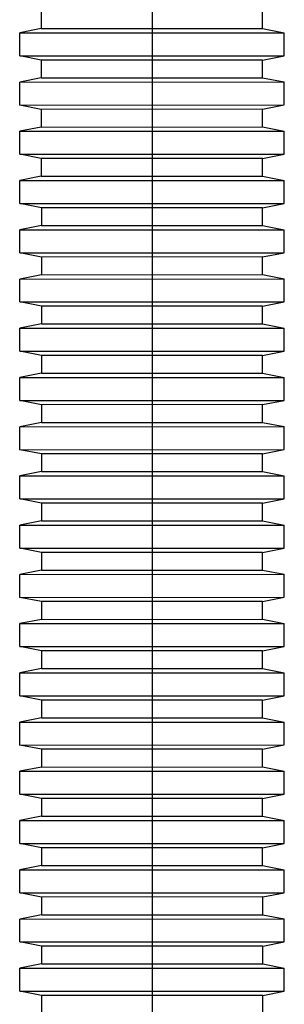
# Model space of a CAD drawing. Header units: millimetres. Extents: x -228268 to 1513407, y -439898 to -137408.
# Tile 20 of 128: x -115747 to -115587, y -242989 to -242392. Entities that reach past the tile are written whole.
import ezdxf

# ---------------------------------------------------------------- set-up
doc = ezdxf.new("R2010")
doc.units = ezdxf.units.MM
doc.layers.add('Эле-во', color=1, linetype='Continuous', lineweight=30)
doc.linetypes.add('Кабель в трубе', pattern='A,8,[133,ltypeshp.shx,S=1,R=0,X=10,Y=1.3],-3,[130,ltypeshp.shx,S=1.5,R=-45,X=-1.5,Y=0],8', length=19)

# ---------------------------------------------------------------- blocks, each defined once
blk = doc.blocks.new('A$C83e4ce7a')
for p, q in [((-551.14, 1532.33), (-564.22, 1529.74)), ((-564.22, 1529.74), (-404.09, 1529.79)), ((-564.22, 1515.82), (-564.22, 1529.74)), ((-417.18, 1532.37), (-404.09, 1529.79)), ((-404.09, 1515.86), (-404.09, 1529.79)), ((-564.22, 1515.82), (-404.09, 1515.86)), ((-551.14, 1513.23), (-564.22, 1515.82)), ((-417.17, 1513.27), (-404.09, 1515.86)), ((-551.12, 1502.51), (-564.21, 1499.92)), ((-564.21, 1499.92), (-404.07, 1499.97)), ((-564.2, 1485.99), (-564.21, 1499.92)), ((-417.16, 1502.55), (-404.07, 1499.97)), ((-404.07, 1486.04), (-404.07, 1499.97)), ((-564.2, 1485.99), (-404.07, 1486.04)), ((-551.12, 1483.41), (-564.2, 1485.99)), ((-417.15, 1483.45), (-404.07, 1486.04)), ((-551.12, 1472.69), (-564.21, 1470.1)), ((-564.21, 1470.1), (-404.07, 1470.14)), ((-564.2, 1456.17), (-564.21, 1470.1)), ((-417.16, 1472.73), (-404.07, 1470.14)), ((-404.07, 1456.22), (-404.07, 1470.14)), ((-564.2, 1456.17), (-404.07, 1456.22)), ((-551.12, 1453.59), (-564.2, 1456.17)), ((-417.15, 1453.63), (-404.07, 1456.22)), ((-551.12, 1442.86), (-564.2, 1440.27)), ((-564.2, 1440.27), (-404.07, 1440.32)), ((-564.19, 1426.35), (-564.2, 1440.27)), ((-417.15, 1442.9), (-404.07, 1440.32)), ((-404.06, 1426.4), (-404.07, 1440.32)), ((-564.19, 1426.35), (-404.06, 1426.4)), ((-551.11, 1423.77), (-564.19, 1426.35)), ((-417.14, 1423.81), (-404.06, 1426.4)), ((-551.11, 1413.04), (-564.19, 1410.45)), ((-564.19, 1410.45), (-404.06, 1410.5)), ((-564.18, 1396.53), (-564.19, 1410.45)), ((-417.14, 1413.08), (-404.06, 1410.5)), ((-404.05, 1396.57), (-404.06, 1410.5)), ((-564.18, 1396.53), (-404.05, 1396.57)), ((-551.1, 1393.94), (-564.18, 1396.53)), ((-417.14, 1393.98), (-404.05, 1396.57)), ((-551.1, 1383.22), (-564.18, 1380.63)), ((-564.18, 1380.63), (-404.05, 1380.68)), ((-564.18, 1366.7), (-564.18, 1380.63)), ((-417.13, 1383.26), (-404.05, 1380.68)), ((-404.04, 1366.75), (-404.05, 1380.68)), ((-564.18, 1366.7), (-404.04, 1366.75)), ((-551.09, 1364.12), (-564.18, 1366.7)), ((-417.13, 1364.16), (-404.04, 1366.75)), ((-551.09, 1353.4), (-564.17, 1350.81)), ((-564.17, 1350.81), (-404.04, 1350.85)), ((-564.17, 1336.88), (-564.17, 1350.81)), ((-417.12, 1353.43), (-404.04, 1350.85)), ((-404.04, 1336.93), (-404.04, 1350.85)), ((-564.17, 1336.88), (-404.04, 1336.93)), ((-551.08, 1334.3), (-564.17, 1336.88)), ((-417.12, 1334.34), (-404.04, 1336.93)), ((-551.08, 1323.57), (-564.16, 1320.98)), ((-564.16, 1320.98), (-404.03, 1321.03)), ((-564.16, 1307.06), (-564.16, 1320.98)), ((-417.11, 1323.61), (-404.03, 1321.03)), ((-404.03, 1307.1), (-404.03, 1321.03)), ((-564.16, 1307.06), (-404.03, 1307.1)), ((-551.07, 1304.48), (-564.16, 1307.06)), ((-417.11, 1304.52), (-404.03, 1307.1)), ((-551.07, 1293.75), (-564.15, 1291.16)), ((-564.15, 1291.16), (-404.02, 1291.21)), ((-564.15, 1277.23), (-564.15, 1291.16)), ((-417.11, 1293.79), (-404.02, 1291.21)), ((-404.02, 1277.28), (-404.02, 1291.21)), ((-564.15, 1277.23), (-404.02, 1277.28)), ((-551.07, 1274.65), (-564.15, 1277.23)), ((-417.1, 1274.69), (-404.02, 1277.28)), ((-551.06, 1263.93), (-564.14, 1261.34)), ((-564.14, 1261.34), (-404.01, 1261.39)), ((-564.14, 1247.41), (-564.14, 1261.34)), ((-417.1, 1263.97), (-404.01, 1261.39)), ((-404.01, 1247.46), (-404.01, 1261.39)), ((-564.14, 1247.41), (-404.01, 1247.46)), ((-551.06, 1244.83), (-564.14, 1247.41)), ((-417.09, 1244.87), (-404.01, 1247.46)), ((-551.05, 1234.1), (-564.14, 1231.51)), ((-564.14, 1231.51), (-404, 1231.56)), ((-564.13, 1217.59), (-564.14, 1231.51)), ((-417.09, 1234.14), (-404, 1231.56)), ((-404, 1217.64), (-404, 1231.56)), ((-564.13, 1217.59), (-404, 1217.64)), ((-551.05, 1215.01), (-564.13, 1217.59)), ((-417.08, 1215.05), (-404, 1217.64)), ((-551.04, 1204.28), (-564.13, 1201.69)), ((-564.13, 1201.69), (-404, 1201.74)), ((-564.12, 1187.77), (-564.13, 1201.69)), ((-417.08, 1204.32), (-404, 1201.74)), ((-403.99, 1187.81), (-404, 1201.74)), ((-564.12, 1187.77), (-403.99, 1187.81)), ((-551.04, 1185.18), (-564.12, 1187.77)), ((-417.07, 1185.22), (-403.99, 1187.81)), ((-551.04, 1174.46), (-564.12, 1171.87)), ((-564.12, 1171.87), (-403.99, 1171.92)), ((-564.11, 1157.94), (-564.12, 1171.87)), ((-417.07, 1174.5), (-403.99, 1171.92)), ((-403.98, 1157.99), (-403.99, 1171.92)), ((-564.11, 1157.94), (-403.98, 1157.99)), ((-551.03, 1155.36), (-564.11, 1157.94)), ((-417.06, 1155.4), (-403.98, 1157.99)), ((-551.03, 1144.64), (-564.11, 1142.05)), ((-564.11, 1142.05), (-403.98, 1142.09)), ((-564.11, 1128.12), (-564.11, 1142.05)), ((-417.06, 1144.68), (-403.98, 1142.09)), ((-403.97, 1128.17), (-403.98, 1142.09)), ((-564.11, 1128.12), (-403.97, 1128.17)), ((-551.02, 1125.54), (-564.11, 1128.12)), ((-417.06, 1125.58), (-403.97, 1128.17)), ((-551.02, 1114.81), (-564.1, 1112.22)), ((-564.1, 1112.22), (-403.97, 1112.27)), ((-564.1, 1098.3), (-564.1, 1112.22)), ((-417.05, 1114.85), (-403.97, 1112.27)), ((-403.96, 1098.35), (-403.97, 1112.27)), ((-564.1, 1098.3), (-403.96, 1098.35)), ((-551.01, 1095.72), (-564.1, 1098.3)), ((-417.05, 1095.76), (-403.96, 1098.35)), ((-551.01, 1084.99), (-564.09, 1082.4)), ((-564.09, 1082.4), (-403.96, 1082.45)), ((-564.09, 1068.48), (-564.09, 1082.4)), ((-417.04, 1085.03), (-403.96, 1082.45)), ((-403.96, 1068.52), (-403.96, 1082.45)), ((-564.09, 1068.48), (-403.96, 1068.52)), ((-551, 1065.89), (-564.09, 1068.48)), ((-417.04, 1065.93), (-403.96, 1068.52)), ((-551, 1055.17), (-564.08, 1052.58)), ((-564.08, 1052.58), (-403.95, 1052.63)), ((-564.08, 1038.65), (-564.08, 1052.58)), ((-417.04, 1055.21), (-403.95, 1052.63)), ((-403.95, 1038.7), (-403.95, 1052.63)), ((-564.08, 1038.65), (-403.95, 1038.7)), ((-551, 1036.07), (-564.08, 1038.65)), ((-417.03, 1036.11), (-403.95, 1038.7)), ((-550.99, 1025.35), (-564.07, 1022.76)), ((-564.07, 1022.76), (-403.94, 1022.8)), ((-564.07, 1008.83), (-564.07, 1022.76)), ((-417.03, 1025.38), (-403.94, 1022.8)), ((-403.94, 1008.88), (-403.94, 1022.8)), ((-564.07, 1008.83), (-403.94, 1008.88)), ((-550.99, 1006.25), (-564.07, 1008.83)), ((-417.02, 1006.29), (-403.94, 1008.88)), ((-550.98, 995.52), (-564.07, 992.93)), ((-564.07, 992.93), (-403.93, 992.98)), ((-564.06, 979.01), (-564.07, 992.93)), ((-417.02, 995.56), (-403.93, 992.98)), ((-403.93, 979.05), (-403.93, 992.98)), ((-564.06, 979.01), (-403.93, 979.05)), ((-550.98, 976.43), (-564.06, 979.01)), ((-417.01, 976.47), (-403.93, 979.05)), ((-550.97, 965.7), (-564.06, 963.11)), ((-564.06, 963.11), (-403.92, 963.16)), ((-564.05, 949.18), (-564.06, 963.11)), ((-417.01, 965.74), (-403.92, 963.16)), ((-403.92, 949.23), (-403.92, 963.16)), ((-564.05, 949.18), (-403.92, 949.23)), ((-550.97, 946.6), (-564.05, 949.18)), ((-417, 946.64), (-403.92, 949.23))]:
    blk.add_line(p, q)
for points in [[(-551.14, 1543.06), (-551.14, 1532.33), (-417.18, 1532.37), (-417.18, 1543.1)], [(-551.13, 1513.23), (-551.12, 1502.51), (-417.16, 1502.55), (-417.16, 1513.27)], [(-551.13, 1483.41), (-551.12, 1472.69), (-417.16, 1472.73), (-417.16, 1483.45)], [(-551.12, 1453.59), (-551.12, 1442.86), (-417.15, 1442.9), (-417.15, 1453.63)], [(-551.11, 1423.77), (-551.11, 1413.04), (-417.14, 1413.08), (-417.14, 1423.81)], [(-551.1, 1393.94), (-551.1, 1383.22), (-417.13, 1383.26), (-417.14, 1393.98)], [(-551.09, 1364.12), (-551.09, 1353.4), (-417.12, 1353.43), (-417.13, 1364.16)], [(-551.08, 1334.3), (-551.08, 1323.57), (-417.11, 1323.61), (-417.12, 1334.34)], [(-551.07, 1304.48), (-551.07, 1293.75), (-417.11, 1293.79), (-417.11, 1304.52)], [(-551.07, 1274.65), (-551.06, 1263.93), (-417.1, 1263.97), (-417.1, 1274.69)], [(-551.06, 1244.83), (-551.05, 1234.1), (-417.09, 1234.14), (-417.09, 1244.87)], [(-551.05, 1215.01), (-551.04, 1204.28), (-417.08, 1204.32), (-417.08, 1215.05)], [(-551.04, 1185.18), (-551.04, 1174.46), (-417.07, 1174.5), (-417.07, 1185.22)], [(-551.03, 1155.36), (-551.03, 1144.64), (-417.06, 1144.68), (-417.06, 1155.4)], [(-551.02, 1125.54), (-551.02, 1114.81), (-417.05, 1114.85), (-417.06, 1125.58)], [(-551.01, 1095.72), (-551.01, 1084.99), (-417.04, 1085.03), (-417.05, 1095.76)], [(-551, 1065.89), (-551, 1055.17), (-417.04, 1055.21), (-417.04, 1065.93)], [(-551, 1036.07), (-550.99, 1025.35), (-417.03, 1025.38), (-417.03, 1036.11)], [(-550.99, 1006.25), (-550.98, 995.52), (-417.02, 995.56), (-417.02, 1006.29)], [(-550.98, 976.43), (-550.97, 965.7), (-417.01, 965.74), (-417.01, 976.47)], [(-550.97, 946.6), (-550.97, 935.88), (-417, 935.92), (-417, 946.64)]]:
    blk.add_lwpolyline(points, close=True)
at = {"layer": 'Эле-во', "linetype": 'Кабель в трубе', "ltscale": 12}
blk.add_lwpolyline([(-483.95, 1566.09), (-483.95, 440.89)], dxfattribs=at)

msp = doc.modelspace()

# ---------------------------------------------------------------- block references
at = {"lineweight": -3, "ltscale": 10000}
msp.add_blockref('A$C83e4ce7a', (-115183.24, -243930.14), dxfattribs=at)

doc.saveas('drawing.dxf')
